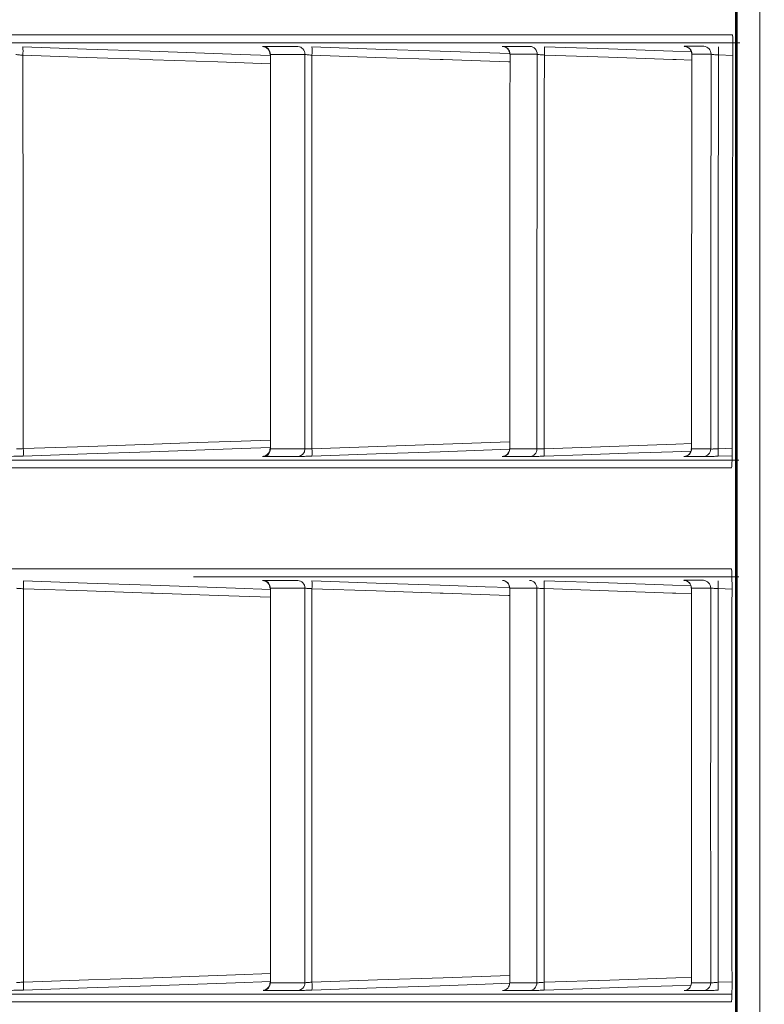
# Model space of a CAD drawing. Header units: millimetres. Extents: x 0 to 1118, y 0 to 864.
# Tile 26 of 256: x 233.31 to 238.13, y 103.33 to 109.7. Entities that reach past the tile are written whole.
import ezdxf

# ---------------------------------------------------------------- set-up
doc = ezdxf.new("R2010")
doc.units = ezdxf.units.MM
doc.styles.add('SLDTEXTSTYLE3', font='TXT', dxfattribs={"width": 0.605})
doc.dimstyles.new('SLDDIMSTYLE1', dxfattribs={"dimtxt": 3.175, "dimasz": 3.302, "dimexe": 0, "dimexo": 0.0625, "dimgap": 0.79375, "dimtad": 0, "dimtih": 1, "dimtoh": 1, "dimdec": 1, "dimlfac": 4, "dimrnd": 1e-09, "dimzin": 4, "dimdsep": 46, "dimtxsty": 'SLDTEXTSTYLE3', "dimsah": 1, "dimcen": 0.09, "dimadec": 0, "dimazin": 1, "dimtfac": 1, "dimtofl": 0, "dimtmove": 0, "dimatfit": 3, "dimfxl": 1, "dimfrac": 2, "dimtolj": 1, "dimtzin": 12, "dimarcsym": 0})

# ---------------------------------------------------------------- blocks, each defined once
blk = doc.blocks.new('_D_2')
at = {"color": 7, "linetype": 'Continuous', "lineweight": 0}
for p, q in [((261.2262, 133.1234), (154.0785, 133.1234)), ((155.6785, 133.1234), (155.6785, 107.5597)), ((155.6785, 77.1234), (155.6785, 102.687)), ((261.2262, 77.1234), (154.0785, 77.1234))]:
    blk.add_line(p, q, dxfattribs=at)
for points in [[(155.6785, 133.1234), (155.1705, 129.8214), (156.1865, 129.8214)], [(155.6785, 77.1234), (156.1865, 80.4254), (155.1705, 80.4254)]]:
    blk.add_solid(points, dxfattribs=at)
at = {"color": 7, "linetype": 'Continuous', "lineweight": 0, "insert": (150.2215, 106.7798), "char_height": 3.175, "attachment_point": 1, "style": 'SLDTEXTSTYLE3'}
blk.add_mtext('224.0', dxfattribs=at)

msp = doc.modelspace()

# ---------------------------------------------------------------- linework, layer by layer
at = {"color": 7, "linetype": 'Continuous', "lineweight": 15}
for p, q in [((237.9512, 76.3734), (237.9512, 133.1234)), ((234.9347, 106.9257), (234.9319, 106.9265)), ((236.482, 106.9253), (236.4807, 106.9259)), ((234.9347, 103.4726), (234.932, 103.4725)), ((236.4818, 103.472), (236.4805, 103.4719))]:
    msp.add_line(p, q, dxfattribs=at)
at = {"color": 9, "linetype": 'Continuous', "lineweight": 0}
for p, q in [((238.0976, 133.1234), (238.0976, 76.3734)), ((237.9245, 109.47), (237.8309, 109.4732)), ((237.8287, 106.9264), (237.9195, 106.9296)), ((237.9193, 106.8812), (237.8287, 106.8781)), ((237.9186, 106.0186), (237.8283, 106.0217)), ((237.8283, 103.475), (237.9186, 103.4781))]:
    msp.add_line(p, q, dxfattribs=at)
at = {"color": 9, "linetype": 'Continuous', "lineweight": 0, "flags": 128}
for points in [[(233.3344, 109.5257), (233.7456, 109.5115), (234.1568, 109.4974), (234.4494, 109.4873), (234.742, 109.4773), (234.9344, 109.4706)], [(235.2033, 109.5261), (235.6172, 109.5118), (236.0311, 109.4976), (236.4815, 109.482)], [(236.7056, 109.5264), (237.1211, 109.5121), (237.5367, 109.4977), (237.6555, 109.4936)], [(234.9344, 109.4164), (234.5954, 109.428), (234.175, 109.4425), (234.1568, 109.4431), (233.7456, 109.4572), (233.3344, 109.4713)], [(236.4836, 109.428), (236.4739, 109.4284), (236.0504, 109.443), (236.0311, 109.4436), (235.6172, 109.4579), (235.2033, 109.4721)], [(237.659, 109.4398), (237.5572, 109.4433), (237.5367, 109.4441), (237.1211, 109.4584), (236.7056, 109.4728)], [(233.3375, 106.927), (233.7578, 106.9415), (234.1781, 106.956), (234.4619, 106.9657), (234.7457, 106.9755), (234.9347, 106.982)], [(234.9347, 106.9341), (234.7457, 106.9276), (234.4531, 106.9175), (234.1604, 106.9074), (233.749, 106.8933), (233.3375, 106.8791)], [(235.2032, 106.9267), (235.6268, 106.9413), (236.0504, 106.956), (236.4821, 106.9709)], [(236.7038, 106.9265), (237.1296, 106.9413), (237.5555, 106.956), (237.6568, 106.9595)], [(236.4796, 106.9227), (236.0315, 106.9072), (235.6174, 106.8929), (235.2032, 106.8786)], [(237.6531, 106.9111), (237.5353, 106.9071), (237.2437, 106.897), (236.9522, 106.8869), (236.7038, 106.8783)], [(233.338, 106.0716), (233.7494, 106.0575), (234.1608, 106.0433), (234.7101, 106.0244), (234.9347, 106.0167)], [(235.2032, 106.0721), (235.6173, 106.0578), (236.0313, 106.0435), (236.3225, 106.0335), (236.4797, 106.0281)], [(236.7035, 106.0724), (237.1192, 106.0581), (237.5348, 106.0437), (237.6528, 106.0396)], [(234.9347, 105.9656), (234.599, 105.9771), (234.1787, 105.9916), (234.1608, 105.9922), (233.7494, 106.0064), (233.338, 106.0205)], [(236.4818, 105.977), (236.4739, 105.9773), (236.0504, 105.9919), (236.0313, 105.9925), (235.6173, 106.0068), (235.2032, 106.0211)], [(237.6564, 105.9885), (237.5551, 105.992), (237.5348, 105.9927), (237.1192, 106.0071), (236.7035, 106.0215)], [(233.338, 103.4762), (233.7584, 103.4907), (234.1787, 103.5051), (234.7101, 103.5234), (234.9347, 103.5311)], [(235.2032, 103.4757), (235.6268, 103.4903), (236.0504, 103.5049), (236.4818, 103.5197)], [(236.7035, 103.4752), (237.1293, 103.49), (237.5551, 103.5047), (237.6564, 103.5082)], [(234.9347, 103.48), (234.7101, 103.4723), (234.1608, 103.4534), (233.7494, 103.4392), (233.338, 103.4251)], [(236.4793, 103.4686), (236.3225, 103.4632), (236.0313, 103.4532), (235.6173, 103.4389), (235.2032, 103.4246)], [(237.6527, 103.4571), (237.5348, 103.453), (237.2439, 103.443), (236.9529, 103.4329), (236.7035, 103.4243)]]:
    msp.add_lwpolyline(points, dxfattribs=at)
at = {"color": 9, "linetype": 'Continuous', "lineweight": 0}
for centre, radius, start, end in [((232.9552, 109.4985), 0.3802, 355.90227, 4.09773), ((234.8855, 109.4796), 0.0489, 357.06311, 86.09256), ((235.1088, 109.4796), 0.0489, 357.17636, 86.1943), ((234.8268, 109.4991), 0.3774, 355.90014, 4.09986), ((236.4344, 109.4797), 0.0493, 357.89735, 86.80607), ((236.6097, 109.4797), 0.0493, 358.00175, 86.88906), ((236.3318, 109.4996), 0.3747, 355.89457, 4.10543), ((237.6095, 109.4798), 0.0496, 358.67405, 87.38415), ((237.7339, 109.4798), 0.0496, 358.77194, 87.44966), ((237.4599, 109.4999), 0.372, 355.88447, 4.11553), ((232.9723, 106.9031), 0.366, 356.24412, 3.75588), ((234.8859, 106.925), 0.0488, 273.83234, 0.81892), ((235.1088, 106.925), 0.0488, 273.73656, 0.76347), ((234.8397, 106.9027), 0.3643, 356.21308, 3.78692), ((236.4328, 106.9249), 0.0492, 273.15737, 0.43054), ((236.608, 106.9249), 0.0493, 273.07827, 0.38591), ((236.3421, 106.9024), 0.3625, 356.18318, 3.81682), ((237.6072, 106.9249), 0.0496, 272.6034, 0.12964), ((237.4689, 106.9023), 0.3606, 356.15245, 3.84755), ((232.9647, 106.0461), 0.3742, 356.08211, 3.91789), ((234.8859, 106.0257), 0.0488, 358.12099, 86.12744), ((235.1087, 106.0257), 0.0489, 358.20536, 86.2263), ((234.8323, 106.0466), 0.3718, 356.06407, 3.93593), ((236.4325, 106.0258), 0.0492, 358.73226, 86.82231), ((236.6076, 106.0258), 0.0493, 358.80679, 86.90339), ((236.3349, 106.047), 0.3695, 356.04531, 3.95469), ((237.6068, 106.0258), 0.0496, 359.27077, 87.3889), ((237.7312, 106.0258), 0.0496, 359.33551, 87.45336), ((237.4622, 106.0472), 0.367, 356.024, 3.976), ((232.9647, 103.4506), 0.3742, 356.0821, 3.9179), ((234.8859, 103.471), 0.0488, 273.87263, 1.87894), ((235.1087, 103.471), 0.0489, 273.77374, 1.79461), ((234.8323, 103.4501), 0.3718, 356.06409, 3.93591), ((236.4325, 103.4709), 0.0492, 273.17766, 1.26777), ((236.6076, 103.4709), 0.0493, 273.09654, 1.19329), ((236.3349, 103.4498), 0.3695, 356.04527, 3.95473), ((237.6068, 103.4709), 0.0496, 272.61117, 0.72916), ((237.4622, 103.4495), 0.367, 356.02403, 3.97597)]:
    msp.add_arc(centre, radius, start, end, dxfattribs=at)
at = {"color": 7, "linetype": 'Continuous', "lineweight": 15}
for centre, start, end in [((237.7316, 106.9248), 272.54008, 0.09806), ((237.7312, 103.4709), 272.54669, 0.66445)]:
    msp.add_arc(centre, 0.0496, start, end, dxfattribs=at)
for points, knots in [([(237.951, 117.1004), (237.9481, 115.3423), (237.9344, 107.1065), (237.9438, 98.8707), (237.9512, 92.3929)], [0, 0, 0, 0, 0.21347, 1, 1, 1, 1]), ([(237.9512, 93.5788), (237.948, 100.0925), (237.9443, 107.539), (237.9504, 114.9854), (237.9512, 115.9182)], [0, 0, 0, 0, 0.874734, 1, 1, 1, 1]), ([(231.4161, 109.6041), (232.0601, 109.6041), (233.3506, 109.6039), (234.9466, 109.6037), (236.0551, 109.6035), (236.7782, 109.6033), (237.2851, 109.6031), (237.7214, 109.603), (237.8545, 109.6028), (237.9211, 109.6027)], [0, 0, 0, 0, 0.186028, 0.372711, 0.558734, 0.652125, 0.74564, 0.872572, 1, 1, 1, 1]), ([(237.9693, 109.5526), (237.903, 109.5526), (237.77, 109.5526), (237.3342, 109.5526), (236.828, 109.5526), (236.1048, 109.5525), (234.9999, 109.5525), (233.3859, 109.5524), (232.1319, 109.5524), (231.4598, 109.5524), (231.4598, 109.5524)], [0, 0, 0, 0, 0.12693, 0.254417, 0.347356, 0.440426, 0.627335, 0.813335, 0.999999, 1, 1, 1, 1]), ([(234.8889, 109.5276), (234.8887, 109.5277), (234.8883, 109.5277), (234.8894, 109.5276), (234.8914, 109.5272), (234.8961, 109.5262), (234.9045, 109.5232), (234.9158, 109.5158), (234.926, 109.5031), (234.9316, 109.4894), (234.931, 109.4809), (234.9308, 109.4782)], [0, 0, 0, 0, 0.043884, 0.09661, 0.139403, 0.190175, 0.305611, 0.472379, 0.685157, 0.901695, 1, 1, 1, 1]), ([(234.9344, 109.4771), (234.9334, 109.4774), (234.9317, 109.4778), (234.9321, 109.4781), (234.9323, 109.4782)], [0, 0, 0, 0, 0.563515, 1, 1, 1, 1]), ([(236.4385, 109.5284), (236.4383, 109.5284), (236.4378, 109.5284), (236.439, 109.5283), (236.4411, 109.528), (236.4459, 109.527), (236.4555, 109.5236), (236.4676, 109.5153), (236.4775, 109.5012), (236.4823, 109.4881), (236.4814, 109.4805), (236.4812, 109.4788)], [0, 0, 0, 0, 0.046748, 0.097753, 0.13638, 0.184879, 0.304948, 0.508691, 0.718257, 0.936597, 1, 1, 1, 1]), ([(236.4837, 109.4779), (236.4832, 109.4781), (236.482, 109.4784), (236.4824, 109.4786), (236.4826, 109.4787)], [0, 0, 0, 0, 0.452142, 1, 1, 1, 1]), ([(237.6136, 109.529), (237.6135, 109.529), (237.6131, 109.529), (237.6139, 109.529), (237.6156, 109.5287), (237.6191, 109.5282), (237.6257, 109.5264), (237.6356, 109.5218), (237.647, 109.5123), (237.6553, 109.4976), (237.6592, 109.4854), (237.6581, 109.4794), (237.6581, 109.4793)], [0, 0, 0, 0, 0.026047, 0.082459, 0.118374, 0.156144, 0.240788, 0.371606, 0.558228, 0.77542, 0.996269, 1, 1, 1, 1]), ([(237.659, 109.4787), (237.6589, 109.389), (237.6586, 109.1054), (237.6581, 108.6275), (237.6576, 108.0525), (237.6571, 107.485), (237.6569, 107.1116), (237.6568, 106.925)], [0, 0, 0, 0, 0.10539, 0.333552, 0.561731, 0.780858, 1, 1, 1, 1]), ([(237.9245, 109.5026), (237.924, 109.2945), (237.9229, 108.8611), (237.9216, 108.211), (237.9204, 107.5522), (237.9198, 107.1189), (237.9195, 106.9022)], [0, 0, 0, 0, 0.24008, 0.500039, 0.75002, 1, 1, 1, 1]), ([(234.9344, 109.4771), (234.9344, 109.3426), (234.9344, 109.0256), (234.9345, 108.5257), (234.9346, 107.9851), (234.9346, 107.4517), (234.9346, 107.101), (234.9347, 106.9257)], [0, 0, 0, 0, 0.158392, 0.373218, 0.588062, 0.794023, 1, 1, 1, 1]), ([(236.4837, 109.4779), (236.4836, 109.3892), (236.4833, 109.1064), (236.483, 108.6292), (236.4826, 108.0538), (236.4823, 107.4859), (236.4821, 107.1121), (236.482, 106.9253)], [0, 0, 0, 0, 0.104405, 0.332772, 0.561159, 0.780571, 1, 1, 1, 1]), ([(233.2484, 106.8769), (233.2503, 106.8769), (233.2569, 106.8769), (233.2747, 106.8772), (233.3039, 106.878), (233.3263, 106.8787), (233.3375, 106.8791)], [0, 0, 0, 0, 0.1193596, 0.4128092, 0.7064097, 1, 1, 1, 1]), ([(234.9316, 106.9264), (234.9317, 106.9258), (234.9327, 106.9192), (234.9289, 106.9078), (234.9217, 106.8952), (234.9129, 106.8868), (234.9045, 106.8816), (234.8975, 106.8789), (234.8928, 106.8777), (234.8904, 106.8773), (234.8892, 106.8771), (234.8886, 106.877), (234.8887, 106.877), (234.8888, 106.877)], [0, 0, 0, 0, 0.0256965, 0.245864, 0.4202897, 0.5666419, 0.6894773, 0.7873071, 0.8467114, 0.8862515, 0.9233952, 0.9745463, 1, 1, 1, 1]), ([(235.112, 106.8762), (235.1145, 106.8762), (235.1212, 106.8763), (235.1405, 106.8767), (235.1697, 106.8775), (235.192, 106.8782), (235.2032, 106.8786)], [0, 0, 0, 0, 0.166125, 0.443977, 0.721994, 1, 1, 1, 1]), ([(236.4801, 106.926), (236.4796, 106.9201), (236.4787, 106.9093), (236.4712, 106.8961), (236.4626, 106.8872), (236.454, 106.8815), (236.4465, 106.8784), (236.4411, 106.877), (236.4383, 106.8765), (236.4369, 106.8764), (236.4362, 106.8763), (236.4364, 106.8763), (236.437, 106.8764), (236.4386, 106.8765), (236.4388, 106.8765)], [0, 0, 0, 0, 0.183102, 0.334385, 0.460683, 0.56709, 0.653327, 0.713984, 0.747425, 0.774724, 0.810036, 0.869717, 0.988213, 1, 1, 1, 1]), ([(236.6106, 106.8757), (236.6136, 106.8757), (236.6202, 106.8758), (236.6411, 106.8763), (236.6702, 106.8771), (236.6926, 106.8779), (236.7038, 106.8783)], [0, 0, 0, 0, 0.209527, 0.47291, 0.73646, 1, 1, 1, 1]), ([(237.7338, 106.8753), (237.7235, 106.8753), (237.7028, 106.8753), (237.6716, 106.8753), (237.6405, 106.8753), (237.6198, 106.8753), (237.6095, 106.8753)], [0, 0, 0, 0, 0.255821, 0.511644, 0.755821, 1, 1, 1, 1]), ([(237.6554, 106.9252), (237.6556, 106.9243), (237.6566, 106.9176), (237.6526, 106.9061), (237.6453, 106.8937), (237.6366, 106.8854), (237.6281, 106.8803), (237.6208, 106.8775), (237.6156, 106.8763), (237.613, 106.8759), (237.6117, 106.8757), (237.611, 106.8757), (237.6109, 106.8757), (237.6118, 106.8757), (237.6125, 106.8758)], [0, 0, 0, 0, 0.029469, 0.219409, 0.37068, 0.497846, 0.604613, 0.690419, 0.749842, 0.780795, 0.805642, 0.838105, 0.892801, 1, 1, 1, 1]), ([(237.7338, 106.8753), (237.7339, 106.8753), (237.7359, 106.8753), (237.744, 106.8754), (237.7658, 106.876), (237.7951, 106.8769), (237.8175, 106.8777), (237.8287, 106.8781)], [0, 0, 0, 0, 0.003431, 0.252471, 0.501544, 0.750776, 1, 1, 1, 1]), ([(230.8387, 106.8522), (230.8388, 106.8522), (231.5363, 106.8521), (232.8455, 106.8521), (234.5411, 106.8521), (235.7223, 106.8521), (236.5116, 106.852), (237.1269, 106.852), (237.5704, 106.852), (237.8548, 106.852), (237.9273, 106.852), (237.9636, 106.852)], [0, 0, 0, 0, 0.000001, 0.177208, 0.355045, 0.532258, 0.621261, 0.710261, 0.854741, 0.927373, 1, 1, 1, 1]), ([(237.9153, 106.8021), (237.8794, 106.8021), (237.8074, 106.8022), (237.5245, 106.8023), (237.0808, 106.8024), (236.4688, 106.8025), (235.6693, 106.8026), (235.0006, 106.8026), (234.4164, 106.8027), (234.3992, 106.8027)], [0, 0, 0, 0, 0.110953, 0.222097, 0.445456, 0.581628, 0.717974, 0.991713, 1, 1, 1, 1]), ([(234.4298, 106.1489), (234.4344, 106.1489), (235.0034, 106.1489), (235.6598, 106.1488), (236.4617, 106.1488), (237.0749, 106.1488), (237.5201, 106.1487), (237.805, 106.1487), (237.8781, 106.1487), (237.9146, 106.1487)], [0, 0, 0, 0, 0.002275, 0.276412, 0.414007, 0.551771, 0.775284, 0.887551, 1, 1, 1, 1]), ([(237.9628, 106.0986), (237.9266, 106.0986), (237.854, 106.0986), (237.5696, 106.0986), (237.1246, 106.0986), (236.5111, 106.0986), (235.71, 106.0986), (235.04, 106.0986), (234.4544, 106.0985), (234.4368, 106.0985)], [0, 0, 0, 0, 0.111057, 0.22212, 0.445503, 0.581701, 0.717903, 0.991524, 1, 1, 1, 1]), ([(234.8892, 106.0736), (234.889, 106.0737), (234.8886, 106.0737), (234.8897, 106.0736), (234.8917, 106.0732), (234.8964, 106.0722), (234.905, 106.0691), (234.9163, 106.0617), (234.9264, 106.0489), (234.932, 106.0352), (234.9314, 106.0268), (234.9312, 106.0242)], [0, 0, 0, 0, 0.044247, 0.096702, 0.139405, 0.190325, 0.306631, 0.475751, 0.688699, 0.905613, 1, 1, 1, 1]), ([(236.4366, 106.0744), (236.4364, 106.0744), (236.4359, 106.0744), (236.4371, 106.0743), (236.4392, 106.074), (236.4441, 106.073), (236.4538, 106.0695), (236.466, 106.061), (236.4758, 106.0467), (236.4805, 106.0338), (236.4796, 106.0264), (236.4794, 106.0249)], [0, 0, 0, 0, 0.047308, 0.097985, 0.136576, 0.185358, 0.306978, 0.515015, 0.725189, 0.944133, 1, 1, 1, 1]), ([(237.6109, 106.075), (237.6108, 106.075), (237.6105, 106.075), (237.6112, 106.075), (237.6129, 106.0748), (237.6163, 106.0742), (237.6228, 106.0725), (237.6325, 106.068), (237.6441, 106.0587), (237.6525, 106.044), (237.6565, 106.0316), (237.6554, 106.0256), (237.6554, 106.0254)], [0, 0, 0, 0, 0.025295, 0.0816, 0.117668, 0.155205, 0.238683, 0.365683, 0.552085, 0.772879, 0.993889, 1, 1, 1, 1]), ([(237.9186, 106.0486), (237.9186, 106.0095), (237.9182, 105.5761), (237.918, 104.9174), (237.9182, 104.0896), (237.9185, 103.6562), (237.9186, 103.4481)], [0, 0, 0, 0, 0.045066, 0.499999, 0.75996, 1, 1, 1, 1]), ([(234.9347, 106.0241), (234.9338, 106.0241), (234.9321, 106.0242), (234.9325, 106.0242), (234.9327, 106.0242)], [0, 0, 0, 0, 0.549221, 1, 1, 1, 1]), ([(234.9347, 106.0241), (234.9347, 105.9348), (234.9347, 105.6511), (234.9347, 105.1729), (234.9347, 104.5978), (234.9347, 104.031), (234.9347, 103.6588), (234.9347, 103.4726)], [0, 0, 0, 0, 0.10497, 0.333618, 0.562289, 0.781134, 1, 1, 1, 1]), ([(236.4818, 106.0247), (236.4813, 106.0247), (236.4801, 106.0248), (236.4805, 106.0248), (236.4807, 106.0248)], [0, 0, 0, 0, 0.436399, 1, 1, 1, 1]), ([(236.4818, 106.0247), (236.4817, 105.9342), (236.4817, 105.6496), (236.4816, 105.1706), (236.4816, 104.5961), (236.4816, 104.0299), (236.4817, 103.658), (236.4818, 103.472)], [0, 0, 0, 0, 0.106313, 0.334604, 0.562914, 0.781449, 1, 1, 1, 1]), ([(237.6564, 106.0252), (237.6564, 105.9335), (237.6563, 105.6477), (237.6562, 105.168), (237.6562, 104.5942), (237.6562, 104.0287), (237.6563, 103.6572), (237.6564, 103.4715)], [0, 0, 0, 0, 0.107783, 0.335685, 0.563604, 0.781795, 1, 1, 1, 1]), ([(234.9317, 103.4724), (234.9318, 103.4718), (234.9328, 103.4653), (234.929, 103.4539), (234.9218, 103.4413), (234.9131, 103.4328), (234.9046, 103.4276), (234.8975, 103.4248), (234.8927, 103.4236), (234.8903, 103.4232), (234.8891, 103.4231), (234.8886, 103.423), (234.8888, 103.423), (234.8888, 103.423)], [0, 0, 0, 0, 0.023448, 0.24421, 0.418993, 0.5656, 0.688678, 0.786784, 0.851281, 0.890001, 0.92778, 0.981259, 1, 1, 1, 1]), ([(230.8289, 103.3983), (230.8289, 103.3983), (231.527, 103.3982), (232.8372, 103.3982), (234.5343, 103.3982), (235.7167, 103.3981), (236.5069, 103.3981), (237.1238, 103.3981), (237.5656, 103.3981), (237.8315, 103.3981), (237.8936, 103.3981), (237.918, 103.3981)], [0, 0, 0, 0, 0.000001, 0.181851, 0.364348, 0.546204, 0.637539, 0.728871, 0.87718, 0.951736, 1, 1, 1, 1]), ([(233.249, 103.4229), (233.2508, 103.4229), (233.2574, 103.4229), (233.2751, 103.4232), (233.3044, 103.424), (233.3268, 103.4247), (233.338, 103.4251)], [0, 0, 0, 0, 0.117113, 0.411388, 0.705695, 1, 1, 1, 1]), ([(235.1119, 103.4222), (235.1144, 103.4222), (235.1211, 103.4223), (235.1404, 103.4227), (235.1696, 103.4235), (235.192, 103.4242), (235.2032, 103.4246)], [0, 0, 0, 0, 0.164298, 0.442849, 0.721426, 1, 1, 1, 1]), ([(236.6103, 103.4217), (236.6132, 103.4217), (236.6199, 103.4218), (236.6407, 103.4223), (236.6699, 103.4232), (236.6923, 103.4239), (236.7035, 103.4243)], [0, 0, 0, 0, 0.208029, 0.472008, 0.736005, 1, 1, 1, 1]), ([(237.7334, 103.4213), (237.723, 103.4213), (237.7021, 103.4213), (237.6709, 103.4213), (237.6399, 103.4213), (237.6193, 103.4213), (237.6091, 103.4214)], [0, 0, 0, 0, 0.257606, 0.515213, 0.757606, 1, 1, 1, 1]), ([(237.7334, 103.4213), (237.7335, 103.4213), (237.7355, 103.4213), (237.7435, 103.4214), (237.7653, 103.422), (237.7947, 103.4229), (237.8171, 103.4237), (237.8283, 103.4241)], [0, 0, 0, 0, 0.001742, 0.251222, 0.50081, 0.750405, 1, 1, 1, 1]), ([(237.9146, 103.3481), (237.8784, 103.348), (237.8059, 103.348), (237.5218, 103.348), (237.0781, 103.3479), (236.4623, 103.3479), (235.6738, 103.3479), (234.4895, 103.3478), (232.8067, 103.3478), (231.46, 103.3478), (230.7855, 103.3477)], [0, 0, 0, 0, 0.072168, 0.14446, 0.289741, 0.378287, 0.466945, 0.644943, 0.822156, 1, 1, 1, 1])]:
    msp.add_open_spline(points, degree=3, knots=knots, dxfattribs=at)
at = {"color": 9, "linetype": 'Continuous', "lineweight": 0}
for points, knots in [([(237.9245, 109.5026), (237.9245, 109.51), (237.9245, 109.5286), (237.9242, 109.5568), (237.9234, 109.5821), (237.9224, 109.5994), (237.9215, 109.6016), (237.9211, 109.6027)], [0, 0, 0, 0, 0.141687, 0.356474, 0.571092, 0.785576, 1, 1, 1, 1]), ([(234.8889, 109.5284), (234.8872, 109.5284), (234.8823, 109.5284), (234.8838, 109.528), (234.8917, 109.5274), (234.902, 109.5269), (234.9048, 109.5267)], [0, 0, 0, 0, 0.190867, 0.53342, 0.875065, 1, 1, 1, 1]), ([(234.8889, 109.5284), (234.9066, 109.5284), (234.9419, 109.5284), (234.9968, 109.5284), (235.0536, 109.5285), (235.0925, 109.5285), (235.112, 109.5285)], [0, 0, 0, 0, 0.235241, 0.470483, 0.735241, 1, 1, 1, 1]), ([(236.4372, 109.5289), (236.4363, 109.5289), (236.4329, 109.5289), (236.4321, 109.5287), (236.4377, 109.5284), (236.439, 109.5283)], [0, 0, 0, 0, 0.214918, 0.816208, 1, 1, 1, 1]), ([(236.4372, 109.5289), (236.4653, 109.5289), (236.5089, 109.5289), (236.5671, 109.529), (236.5973, 109.529), (236.6124, 109.529)], [0, 0, 0, 0, 0.475476, 0.737737, 1, 1, 1, 1]), ([(236.659, 109.478), (236.6439, 109.478), (236.6137, 109.478), (236.5554, 109.478), (236.5118, 109.4779), (236.4837, 109.4779)], [0, 0, 0, 0, 0.262262, 0.524526, 1, 1, 1, 1]), ([(236.6572, 106.9252), (236.6573, 107.1112), (236.6575, 107.4833), (236.6578, 108.0496), (236.6582, 108.6241), (236.6586, 109.1031), (236.6589, 109.3876), (236.659, 109.478)], [0, 0, 0, 0, 0.218422, 0.436861, 0.665228, 0.893614, 1, 1, 1, 1]), ([(236.7056, 109.4728), (236.7012, 109.4731), (236.6912, 109.4738), (236.6771, 109.4752), (236.6649, 109.4767), (236.661, 109.4776), (236.659, 109.478)], [0, 0, 0, 0, 0.20541, 0.469781, 0.734814, 1, 1, 1, 1]), ([(237.6117, 109.5294), (237.6115, 109.5293), (237.6093, 109.5293), (237.6081, 109.5293), (237.613, 109.529), (237.6137, 109.529)], [0, 0, 0, 0, 0.105463, 0.86824, 1, 1, 1, 1]), ([(237.6117, 109.5294), (237.6219, 109.5294), (237.6423, 109.5294), (237.6732, 109.5294), (237.7046, 109.5294), (237.7256, 109.5294), (237.7361, 109.5294)], [0, 0, 0, 0, 0.2405158, 0.481033, 0.7405156, 1, 1, 1, 1]), ([(237.7835, 109.4787), (237.773, 109.4787), (237.752, 109.4787), (237.7107, 109.4787), (237.6794, 109.4787), (237.659, 109.4787)], [0, 0, 0, 0, 0.2594838, 0.5189694, 1, 1, 1, 1]), ([(237.7813, 106.9249), (237.7814, 107.1108), (237.7816, 107.4825), (237.782, 108.0483), (237.7826, 108.6224), (237.7831, 109.102), (237.7834, 109.3874), (237.7835, 109.4787)], [0, 0, 0, 0, 0.2181556, 0.4363254, 0.6644331, 0.8925571, 1, 1, 1, 1]), ([(237.8309, 109.4732), (237.8253, 109.4737), (237.814, 109.4745), (237.7995, 109.476), (237.7882, 109.4775), (237.7851, 109.4783), (237.7835, 109.4787)], [0, 0, 0, 0, 0.24896, 0.499008, 0.749488, 1, 1, 1, 1]), ([(233.3344, 109.4713), (233.3322, 109.4715), (233.3244, 109.4721), (233.3115, 109.4733), (233.2978, 109.4749), (233.2925, 109.4758), (233.2899, 109.4763)], [0, 0, 0, 0, 0.113744, 0.408157, 0.70384, 1, 1, 1, 1]), ([(233.3344, 109.4713), (233.3345, 109.387), (233.335, 109.1078), (233.3357, 108.6335), (233.3364, 108.0567), (233.337, 107.4878), (233.3373, 107.114), (233.3375, 106.927)], [0, 0, 0, 0, 0.099623, 0.329659, 0.559721, 0.779849, 1, 1, 1, 1]), ([(235.1576, 109.4772), (235.1381, 109.4772), (235.0991, 109.4772), (235.0249, 109.4772), (234.9697, 109.4771), (234.9344, 109.4771)], [0, 0, 0, 0, 0.264758, 0.529518, 1, 1, 1, 1]), ([(235.1576, 106.9256), (235.1576, 107.0985), (235.1576, 107.4444), (235.1576, 107.9714), (235.1576, 108.5066), (235.1576, 109.0114), (235.1576, 109.3348), (235.1576, 109.4772)], [0, 0, 0, 0, 0.203109, 0.406234, 0.619267, 0.832318, 1, 1, 1, 1]), ([(235.2033, 109.4721), (235.2, 109.4724), (235.1911, 109.473), (235.1776, 109.4743), (235.1646, 109.4759), (235.16, 109.4768), (235.1576, 109.4772)], [0, 0, 0, 0, 0.1613, 0.440148, 0.719926, 1, 1, 1, 1]), ([(235.2033, 109.4721), (235.2033, 109.3322), (235.2033, 109.0112), (235.2032, 108.5088), (235.2032, 107.9733), (235.2032, 107.4459), (235.2032, 107.0998), (235.2032, 106.9267)], [0, 0, 0, 0, 0.165112, 0.37879, 0.592485, 0.796235, 1, 1, 1, 1]), ([(236.7056, 109.4728), (236.7055, 109.3849), (236.7052, 109.1029), (236.7049, 108.6264), (236.7044, 108.0515), (236.7041, 107.4849), (236.7039, 107.1127), (236.7038, 106.9265)], [0, 0, 0, 0, 0.103587, 0.332677, 0.561785, 0.780884, 1, 1, 1, 1]), ([(237.8309, 109.4732), (237.8308, 109.3846), (237.8305, 109.1018), (237.83, 108.6246), (237.8295, 108.0503), (237.829, 107.4842), (237.8288, 107.1124), (237.8287, 106.9264)], [0, 0, 0, 0, 0.1045545, 0.3334257, 0.5623134, 0.7811495, 1, 1, 1, 1]), ([(233.3375, 106.927), (233.3319, 106.9267), (233.3207, 106.926), (233.3061, 106.9257), (233.2972, 106.9258), (233.2939, 106.926), (233.2929, 106.9261)], [0, 0, 0, 0, 0.293635, 0.587057, 0.880507, 1, 1, 1, 1]), ([(234.9264, 106.879), (234.9191, 106.8787), (234.9029, 106.878), (234.8879, 106.8771), (234.8812, 106.8764), (234.8865, 106.8764), (234.8892, 106.8763)], [0, 0, 0, 0, 0.214079, 0.476262, 0.738124, 1, 1, 1, 1]), ([(235.112, 106.8762), (235.0928, 106.8762), (235.0546, 106.8763), (234.9983, 106.8763), (234.9432, 106.8763), (234.9072, 106.8763), (234.8892, 106.8763)], [0, 0, 0, 0, 0.260081, 0.520163, 0.760081, 1, 1, 1, 1]), ([(234.9347, 106.9257), (234.9707, 106.9257), (235.0457, 106.9256), (235.1193, 106.9256), (235.1576, 106.9256)], [0, 0, 0, 0, 0.479837, 1, 1, 1, 1]), ([(235.2032, 106.9267), (235.1976, 106.9264), (235.1865, 106.9257), (235.1719, 106.9252), (235.1622, 106.9252), (235.1589, 106.9255), (235.1576, 106.9256)], [0, 0, 0, 0, 0.2780955, 0.5559622, 0.8337481, 1, 1, 1, 1]), ([(236.4388, 106.8765), (236.4359, 106.8763), (236.4296, 106.8759), (236.4334, 106.8758), (236.4356, 106.8758)], [0, 0, 0, 0, 0.448794, 1, 1, 1, 1]), ([(236.6106, 106.8757), (236.5958, 106.8757), (236.566, 106.8757), (236.5079, 106.8757), (236.4641, 106.8758), (236.4356, 106.8758)], [0, 0, 0, 0, 0.258441, 0.516883, 1, 1, 1, 1]), ([(236.482, 106.9253), (236.5106, 106.9253), (236.5698, 106.9252), (236.6274, 106.9252), (236.6572, 106.9252)], [0, 0, 0, 0, 0.4831161, 1, 1, 1, 1]), ([(236.7038, 106.9265), (236.6982, 106.9262), (236.687, 106.9255), (236.6725, 106.9249), (236.662, 106.9248), (236.6587, 106.9251), (236.6572, 106.9252)], [0, 0, 0, 0, 0.26366, 0.52709, 0.790371, 1, 1, 1, 1]), ([(237.6125, 106.8757), (237.611, 106.8757), (237.6056, 106.8754), (237.6078, 106.8754), (237.6095, 106.8753)], [0, 0, 0, 0, 0.270927, 1, 1, 1, 1]), ([(237.6568, 106.925), (237.6775, 106.925), (237.7198, 106.9249), (237.7605, 106.9249), (237.7813, 106.9249)], [0, 0, 0, 0, 0.488354, 1, 1, 1, 1]), ([(237.8287, 106.9264), (237.8231, 106.9261), (237.8119, 106.9254), (237.7973, 106.9247), (237.786, 106.9245), (237.7829, 106.9248), (237.7813, 106.9249)], [0, 0, 0, 0, 0.249377, 0.498532, 0.747498, 1, 1, 1, 1]), ([(237.9153, 106.8021), (237.9156, 106.8026), (237.9164, 106.8038), (237.9176, 106.8158), (237.9186, 106.8384), (237.9193, 106.8684), (237.9194, 106.8909), (237.9195, 106.9022)], [0, 0, 0, 0, 0.1407, 0.355309, 0.570104, 0.785025, 1, 1, 1, 1]), ([(234.3992, 106.8027), (233.8744, 106.8027), (232.8062, 106.8028), (231.4733, 106.8029), (230.7953, 106.803)], [0, 0, 0, 0, 0.491394, 1, 1, 1, 1]), ([(230.7855, 106.149), (231.4614, 106.149), (232.81, 106.1489), (233.8907, 106.1489), (234.4298, 106.1489)], [0, 0, 0, 0, 0.501188, 1, 1, 1, 1]), ([(237.9186, 106.0486), (237.9186, 106.056), (237.9186, 106.0746), (237.9181, 106.1027), (237.9172, 106.1281), (237.916, 106.1453), (237.9151, 106.1476), (237.9146, 106.1487)], [0, 0, 0, 0, 0.141675, 0.356485, 0.571109, 0.785581, 1, 1, 1, 1]), ([(234.8892, 106.0744), (234.8875, 106.0744), (234.8827, 106.0744), (234.884, 106.074), (234.892, 106.0734), (234.9023, 106.0729), (234.905, 106.0727)], [0, 0, 0, 0, 0.186129, 0.529464, 0.872909, 1, 1, 1, 1]), ([(234.8892, 106.0744), (234.907, 106.0744), (234.9426, 106.0744), (234.9975, 106.0744), (235.054, 106.0745), (235.0926, 106.0745), (235.1119, 106.0745)], [0, 0, 0, 0, 0.237274, 0.474549, 0.737274, 1, 1, 1, 1]), ([(237.6091, 106.0754), (237.6088, 106.0754), (237.6066, 106.0754), (237.6054, 106.0753), (237.6102, 106.075), (237.6109, 106.075)], [0, 0, 0, 0, 0.097853, 0.866439, 1, 1, 1, 1]), ([(237.6091, 106.0754), (237.6193, 106.0754), (237.6399, 106.0754), (237.6709, 106.0754), (237.7021, 106.0754), (237.723, 106.0754), (237.7334, 106.0754)], [0, 0, 0, 0, 0.242342, 0.484685, 0.742341, 1, 1, 1, 1]), ([(233.338, 106.0205), (233.3358, 106.0207), (233.328, 106.0212), (233.3151, 106.0221), (233.3014, 106.023), (233.2961, 106.0233), (233.2935, 106.0235)], [0, 0, 0, 0, 0.1176494, 0.4119722, 0.7060728, 1, 1, 1, 1]), ([(233.338, 106.0205), (233.3381, 105.8886), (233.3382, 105.5732), (233.3383, 105.0742), (233.3383, 104.5326), (233.3382, 103.9999), (233.3381, 103.6508), (233.338, 103.4762)], [0, 0, 0, 0, 0.155543, 0.371918, 0.588315, 0.794148, 1, 1, 1, 1]), ([(235.1576, 106.0242), (235.1189, 106.0242), (235.0453, 106.0241), (234.9703, 106.0241), (234.9347, 106.0241)], [0, 0, 0, 0, 0.5254519, 1, 1, 1, 1]), ([(235.2032, 106.0211), (235.1999, 106.0213), (235.191, 106.0219), (235.1775, 106.0228), (235.1645, 106.0237), (235.1599, 106.024), (235.1576, 106.0242)], [0, 0, 0, 0, 0.164893, 0.443468, 0.721817, 1, 1, 1, 1]), ([(235.1576, 103.4725), (235.1576, 103.6587), (235.1576, 104.0309), (235.1576, 104.5976), (235.1576, 105.1727), (235.1576, 105.651), (235.1576, 105.9348), (235.1576, 106.0242)], [0, 0, 0, 0, 0.218838, 0.437696, 0.66629, 0.894907, 1, 1, 1, 1]), ([(235.2032, 106.0211), (235.2032, 105.9329), (235.2032, 105.6503), (235.2032, 105.173), (235.2032, 104.5982), (235.2032, 104.0324), (235.2032, 103.6613), (235.2032, 103.4757)], [0, 0, 0, 0, 0.103898, 0.333184, 0.562493, 0.781237, 1, 1, 1, 1]), ([(236.6569, 106.0248), (236.6269, 106.0248), (236.5692, 106.0247), (236.5101, 106.0247), (236.4818, 106.0247)], [0, 0, 0, 0, 0.5206739, 1, 1, 1, 1]), ([(236.6569, 103.472), (236.6569, 103.6579), (236.6568, 104.0298), (236.6567, 104.596), (236.6568, 105.1705), (236.6568, 105.6495), (236.6569, 105.9342), (236.6569, 106.0248)], [0, 0, 0, 0, 0.218534, 0.437084, 0.665331, 0.893597, 1, 1, 1, 1]), ([(236.7035, 106.0215), (236.6991, 106.0218), (236.6891, 106.0225), (236.675, 106.0235), (236.6628, 106.0243), (236.6589, 106.0246), (236.6569, 106.0248)], [0, 0, 0, 0, 0.208682, 0.472661, 0.736411, 1, 1, 1, 1]), ([(236.7035, 106.0215), (236.7035, 105.9322), (236.7034, 105.6487), (236.7034, 105.1707), (236.7033, 104.5966), (236.7034, 104.0314), (236.7035, 103.6606), (236.7035, 103.4752)], [0, 0, 0, 0, 0.105159, 0.334127, 0.563115, 0.781549, 1, 1, 1, 1]), ([(237.7809, 106.0253), (237.7599, 106.0253), (237.7192, 106.0252), (237.6769, 106.0252), (237.6564, 106.0252)], [0, 0, 0, 0, 0.515318, 1, 1, 1, 1]), ([(237.7809, 103.4715), (237.7808, 103.6572), (237.7807, 104.0286), (237.7806, 104.5941), (237.7807, 105.1678), (237.7807, 105.6476), (237.7808, 105.9334), (237.7809, 106.0253)], [0, 0, 0, 0, 0.218175, 0.436364, 0.664209, 0.89207, 1, 1, 1, 1]), ([(237.8283, 106.0217), (237.8226, 106.0221), (237.8114, 106.0229), (237.7968, 106.024), (237.7856, 106.0248), (237.7824, 106.0251), (237.7809, 106.0253)], [0, 0, 0, 0, 0.251918, 0.501486, 0.750822, 1, 1, 1, 1]), ([(237.8283, 106.0217), (237.8282, 105.9312), (237.8282, 105.6467), (237.8281, 105.168), (237.8281, 104.5947), (237.8281, 104.0303), (237.8282, 103.6601), (237.8283, 103.475)], [0, 0, 0, 0, 0.106619, 0.335226, 0.563849, 0.781917, 1, 1, 1, 1]), ([(233.338, 103.4762), (233.3324, 103.4758), (233.3212, 103.475), (233.3066, 103.4741), (233.2977, 103.4735), (233.2944, 103.4733), (233.2935, 103.4733)], [0, 0, 0, 0, 0.294418, 0.588792, 0.882977, 1, 1, 1, 1]), ([(234.9347, 103.4726), (234.9702, 103.4726), (235.0452, 103.4726), (235.1189, 103.4726), (235.1576, 103.4725)], [0, 0, 0, 0, 0.473727, 1, 1, 1, 1]), ([(235.2032, 103.4757), (235.1976, 103.4753), (235.1864, 103.4745), (235.1718, 103.4735), (235.1622, 103.4728), (235.1588, 103.4726), (235.1576, 103.4725)], [0, 0, 0, 0, 0.278687, 0.557339, 0.835826, 1, 1, 1, 1]), ([(236.4818, 103.472), (236.5101, 103.472), (236.5692, 103.472), (236.6269, 103.472), (236.6569, 103.472)], [0, 0, 0, 0, 0.4794043, 1, 1, 1, 1]), ([(236.7035, 103.4752), (236.6979, 103.4749), (236.6867, 103.4741), (236.6721, 103.473), (236.6617, 103.4723), (236.6584, 103.4721), (236.6569, 103.472)], [0, 0, 0, 0, 0.264107, 0.528189, 0.792126, 1, 1, 1, 1]), ([(237.6564, 103.4715), (237.6769, 103.4715), (237.7193, 103.4715), (237.7599, 103.4715), (237.7809, 103.4715)], [0, 0, 0, 0, 0.484785, 1, 1, 1, 1]), ([(237.8283, 103.475), (237.8227, 103.4746), (237.8115, 103.4738), (237.7969, 103.4727), (237.7856, 103.4719), (237.7824, 103.4716), (237.7809, 103.4715)], [0, 0, 0, 0, 0.249711, 0.499409, 0.748983, 1, 1, 1, 1]), ([(237.9146, 103.3481), (237.9149, 103.3485), (237.9157, 103.3498), (237.9168, 103.3617), (237.9178, 103.3844), (237.9185, 103.4144), (237.9186, 103.4369), (237.9186, 103.4481)], [0, 0, 0, 0, 0.140793, 0.355393, 0.570169, 0.78506, 1, 1, 1, 1]), ([(235.1119, 103.4222), (235.0926, 103.4222), (235.054, 103.4222), (234.9974, 103.4223), (234.9425, 103.4223), (234.907, 103.4223), (234.8892, 103.4223)], [0, 0, 0, 0, 0.263136, 0.526273, 0.763136, 1, 1, 1, 1]), ([(236.6103, 103.4217), (236.5953, 103.4217), (236.5654, 103.4217), (236.5073, 103.4218), (236.4636, 103.4218), (236.4353, 103.4218)], [0, 0, 0, 0, 0.260297, 0.520595, 1, 1, 1, 1])]:
    msp.add_open_spline(points, degree=3, knots=knots, dxfattribs=at)

# ---------------------------------------------------------------- dimensions: what is measured, and where the dimension line sits
at = {"color": 7, "linetype": 'Continuous', "lineweight": 0}
dim = msp.add_linear_dim(base=(155.6785, 133.1234), p1=(262.8262, 77.1234), p2=(262.8262, 133.1234), angle=90, dimstyle='SLDDIMSTYLE1', dxfattribs=at)
dim.commit()
dim.dimension.update_dxf_attribs({"geometry": '_D_2', "text_midpoint": (155.6785, 105.1234), "dimtype": 160})

doc.saveas('drawing.dxf')
